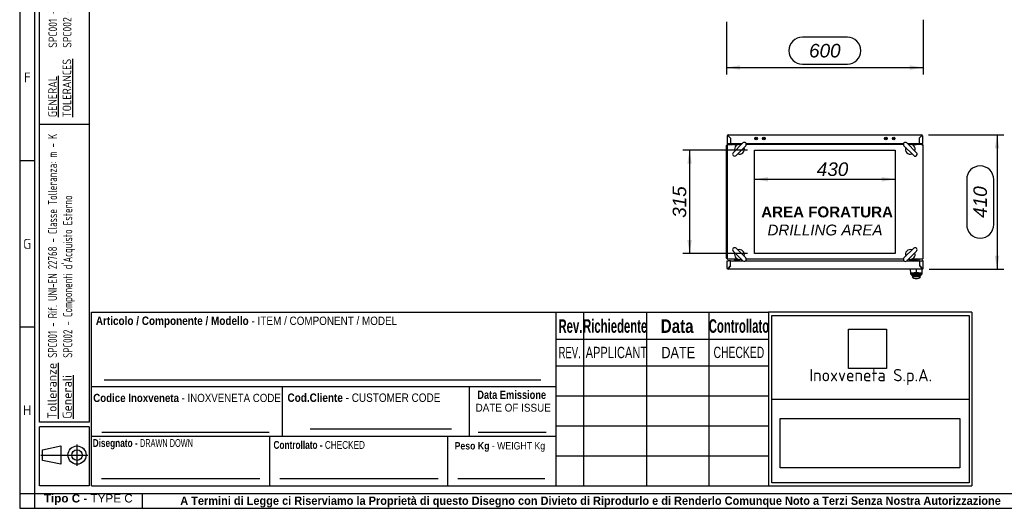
# Model space of a CAD drawing. Extents: x -12 to 412, y 11 to 308.
# Tile 1 of 7: x 6 to 207, y 11 to 110. Entities that reach past the tile are written whole.
import ezdxf
from ezdxf.lldxf.tags import DXFTag

# ---------------------------------------------------------------- set-up
doc = ezdxf.new("R2010")
doc.units = 0
doc.layers.get('0').update_dxf_attribs({"linetype": 'CONTINUOUS'})
for name, color, linetype in [('_TRANSLATION', 7, 'CONTINUOUS'), ('AE00100_03', 7, 'CONTINUOUS'), ('AE00198_03', 7, 'CONTINUOUS'), ('AE00219_03', 7, 'CONTINUOUS'), ('AE00500_10', 7, 'CONTINUOUS'), ('AE00715_01', 7, 'CONTINUOUS'), ('AE00992_10', 7, 'CONTINUOUS'), ('AE00992_31', 7, 'CONTINUOUS'), ('DEFAULT', 7, 'CONTINUOUS'), ('DV4__TRANSLATION', 7, 'CONTINUOUS'), ('F0000000_08', 7, 'CONTINUOUS'), ('F0000000_12', 7, 'CONTINUOUS'), ('F0000000_13', 7, 'CONTINUOUS'), ('F0000000_85', 7, 'CONTINUOUS'), ('F0000001_24', 7, 'CONTINUOUS'), ('F0000001_47', 7, 'CONTINUOUS'), ('F0000001_64', 7, 'CONTINUOUS'), ('F0000002_10', 7, 'CONTINUOUS'), ('M0000000_37', 7, 'CONTINUOUS'), ('SBAVATURE', 7, 'CONTINUOUS')]:
    doc.layers.add(name, color=color, linetype=linetype)
doc.styles.add('SEACAD_ARIAL', font='arial.ttf')
doc.styles.add('SEACAD_ARIAL_NARROW', font='ARIALN.TTF', dxfattribs={"width": 0.8})
doc.styles.add('SEACAD_ARIALB', font='arialbd.ttf', dxfattribs={"width": 0.9})
doc.styles.add('SEACAD_ARIALI', font='ariali.ttf')
doc.styles.add('SEACAD_SOLID_EDGE_ANSI', font='seans.ttf', dxfattribs={"width": 0.9})
doc.styles.add('SEACAD_SOLID_EDGE_ANSIB', font='seansbd.ttf', dxfattribs={"width": 0.9})
tags = doc.linetypes.add('CENTER2', pattern=[28.575, 19.05, -3.175, 3.175, -3.175]).pattern_tags.tags
tags[10:11] = [DXFTag(74, 4), DXFTag(75, 0), DXFTag(340, '0'), DXFTag(46, 0.0), DXFTag(50, 0.0), DXFTag(44, 0.0), DXFTag(45, 0.0)]
tags[8:9] = [DXFTag(74, 4), DXFTag(75, 0), DXFTag(340, '0'), DXFTag(46, 0.0), DXFTag(50, 0.0), DXFTag(44, 0.0), DXFTag(45, 0.0)]
tags[6:7] = [DXFTag(74, 4), DXFTag(75, 0), DXFTag(340, '0'), DXFTag(46, 0.0), DXFTag(50, 0.0), DXFTag(44, 0.0), DXFTag(45, 0.0)]
tags[4:5] = [DXFTag(74, 4), DXFTag(75, 0), DXFTag(340, '0'), DXFTag(46, 0.0), DXFTag(50, 0.0), DXFTag(44, 0.0), DXFTag(45, 0.0)]
doc.dimstyles.new('ISO', dxfattribs={"dimtxt": 1.1, "dimasz": 1.1, "dimexe": 0.55, "dimexo": 0.55, "dimgap": 0.275, "dimtad": 1, "dimdec": 1, "dimlfac": 15, "dimtxsty": 'SEACAD_ARIAL', "dimblk1": '_SE_FILLED', "dimblk2": '_SE_FILLED', "dimsah": 1, "dimcen": 0.55, "dimazin": 3, "dimtfac": 0.7, "dimtdec": 3, "dimtmove": 0, "dimatfit": 3})
picture_1 = doc.add_image_def('image1.jpg', size_in_pixel=(55, 57))
picture_2 = doc.add_image_def('image2.bmp', size_in_pixel=(138, 38))

# ---------------------------------------------------------------- blocks, each defined once
blk = doc.blocks.new('SE3')
at = {"layer": 'AE00100_03', "color": 7, "linetype": 'CONTINUOUS'}
for centre, radius in [((156.04, 86.16), 0.267), ((156.04, 86.16), 0.0667), ((157.64, 86.16), 0.267), ((157.64, 86.16), 0.0667), ((182.44, 86.16), 0.267), ((182.44, 86.16), 0.0667), ((184.04, 86.16), 0.267), ((184.04, 86.16), 0.0667)]:
    blk.add_circle(centre, radius, dxfattribs=at)
at = {"layer": 'AE00198_03', "color": 7, "linetype": 'CONTINUOUS'}
for p, q in [((151.96, 61.33), (151.96, 61.3)), ((152.11, 61.6), (152.11, 61.54)), ((152.15, 61.6), (152.15, 61.54)), ((152.46, 61.58), (152.46, 61.54)), ((152.51, 61.54), (152.51, 61.58)), ((152.66, 61.3), (152.66, 61.33)), ((187.42, 61.36), (187.42, 61.32)), ((188.12, 61.32), (187.42, 61.32)), ((187.57, 61.58), (187.57, 61.54)), ((187.61, 61.58), (187.61, 61.54)), ((187.93, 61.6), (187.93, 61.54)), ((187.97, 61.54), (187.97, 61.6)), ((188.12, 61.32), (188.12, 61.36))]:
    blk.add_line(p, q, dxfattribs=at)
for centre, start, end in [((187.82, 61.67), 222.1747, 225.145), ((187.73, 61.67), 315.2274, 317.8253)]:
    blk.add_arc(centre, 0.533, start, end, dxfattribs=at)
at = {"layer": 'AE00219_03', "color": 7, "linetype": 'CONTINUOUS'}
for p, q in [((151.91, 86.91), (152.71, 86.91)), ((151.91, 86.91), (151.91, 86.9)), ((152.71, 86.9), (152.71, 86.91)), ((187.37, 86.91), (188.17, 86.91)), ((187.37, 86.91), (187.37, 86.9)), ((188.17, 86.9), (188.17, 86.91))]:
    blk.add_line(p, q, dxfattribs=at)
at = {"layer": 'AE00500_10', "color": 7, "linetype": 'CONTINUOUS'}
for p, q in [((151.99, 84.9), (151.99, 84.93)), ((188.09, 84.93), (188.09, 84.9)), ((151.99, 61.6), (151.99, 61.63)), ((151.99, 61.6), (152.3, 61.6)), ((151.99, 61.6), (151.99, 61.6)), ((152.31, 61.6), (152.3, 61.6)), ((152.31, 61.6), (152.42, 61.6)), ((187.66, 61.6), (187.77, 61.6)), ((187.77, 61.6), (188.08, 61.6)), ((187.77, 61.6), (187.77, 61.6)), ((188.09, 61.6), (188.08, 61.6)), ((188.09, 61.63), (188.09, 61.6))]:
    blk.add_line(p, q, dxfattribs=at)
at = {"layer": 'AE00715_01', "color": 7, "linetype": 'CONTINUOUS'}
for p, q in [((153.38, 85.24), (151.4, 83.26)), ((151.97, 82.69), (153.94, 84.67)), ((186.13, 84.67), (188.11, 82.69)), ((188.68, 83.26), (186.7, 85.24)), ((151.4, 63.27), (153.38, 61.29)), ((153.94, 61.86), (151.97, 63.84)), ((188.11, 63.84), (186.13, 61.86)), ((186.7, 61.29), (188.68, 63.27))]:
    blk.add_line(p, q, dxfattribs=at)
for centre, radius, start, end in [((152.67, 83.96), 1, 68.9605, 201.4218), ((152.67, 83.96), 1, 248.5782, 21.4218), ((153.66, 84.95), 0.4, 315, 135), ((186.42, 84.95), 0.4, 45, 225), ((187.41, 83.96), 1, 158.5782, 291.4218), ((187.41, 83.96), 1, 338.5782, 111.0395), ((151.68, 82.97), 0.4, 135, 315), ((188.4, 82.97), 0.4, 225, 45), ((151.68, 63.55), 0.4, 45, 225), ((152.67, 62.56), 1, 158.5782, 291.0395), ((152.67, 62.56), 1, 338.5782, 111.4218), ((187.41, 62.56), 1, 68.5782, 201.4218), ((187.41, 62.56), 1, 248.9605, 21.4218), ((188.4, 63.55), 0.4, 315, 135), ((153.66, 61.57), 0.4, 225, 45), ((186.42, 61.57), 0.4, 135, 315)]:
    blk.add_arc(centre, radius, start, end, dxfattribs=at)
at = {"layer": 'AE00992_10', "color": 7, "linetype": 'CONTINUOUS'}
for p, q in [((187.5, 58.73), (187.47, 59.56)), ((187.51, 58.56), (187.5, 58.73)), ((187.74, 58.5), (187.5, 58.73)), ((187.74, 58.34), (187.51, 58.56)), ((187.51, 58.56), (187.74, 58.33)), ((187.74, 58.37), (187.74, 58.37)), ((187.74, 58.37), (187.74, 58.34)), ((187.78, 58.29), (187.78, 58.38)), ((187.78, 58.23), (187.78, 58.29)), ((187.98, 58.1), (187.78, 58.29)), ((187.98, 58.03), (187.78, 58.23)), ((187.98, 58.1), (187.98, 58.03)), ((188.64, 59.54), (188.64, 58.89)), ((188.64, 58.89), (188.64, 58.66)), ((189.49, 58.29), (189.29, 58.1)), ((189.49, 58.23), (189.29, 58.03)), ((189.29, 58.03), (189.29, 58.1)), ((189.49, 58.29), (189.49, 58.38)), ((189.49, 58.29), (189.49, 58.23)), ((189.53, 58.33), (189.77, 58.56)), ((189.54, 58.37), (189.53, 58.37)), ((189.78, 58.73), (189.54, 58.5)), ((189.77, 58.56), (189.54, 58.34)), ((189.54, 58.34), (189.54, 58.37)), ((189.57, 60.03), (189.57, 60.03)), ((189.74, 59.86), (189.74, 59.86)), ((189.77, 59.83), (189.77, 59.83)), ((189.78, 58.73), (189.77, 58.56)), ((189.8, 59.56), (189.78, 58.73)), ((187.77, 58.03), (187.98, 58.03)), ((187.77, 58.03), (187.94, 57.86)), ((189.29, 58.03), (187.98, 58.03)), ((188.38, 57.7), (188.9, 57.7)), ((189.29, 58.03), (189.5, 58.03)), ((189.34, 57.86), (189.5, 58.03))]:
    blk.add_line(p, q, dxfattribs=at)
for centre, radius, start, end in [((193.1, 58.62), 5.37, 181.2612, 182.6851), ((188.64, 52.77), 5.67, 80.8971, 99.0474), ((184.21, 58.62), 5.33, 357.3047, 358.7476), ((188.38, 58.36), 0.667, 228.5904, 270), ((188.9, 58.36), 0.667, 270, 311.4096)]:
    blk.add_arc(centre, radius, start, end, dxfattribs=at)
for points, knots in [([(187.5, 58.73), (187.5, 58.73), (187.5, 58.74), (187.51, 58.75), (187.52, 58.76), (187.54, 58.76), (187.55, 58.77), (187.56, 58.77), (187.58, 58.78), (187.61, 58.79), (187.68, 58.81), (187.82, 58.83), (187.97, 58.85), (188.13, 58.86), (188.29, 58.87), (188.47, 58.88), (188.58, 58.88), (188.64, 58.89)], [0, 0, 0, 0, 0.050345, 0.095223, 0.134632, 0.168574, 0.197046, 0.220048, 0.23758, 0.249642, 0.383241, 0.499291, 0.605676, 0.70888, 0.808958, 0.905976, 1, 1, 1, 1]), ([(188.64, 58.66), (188.63, 58.66), (188.61, 58.66), (188.59, 58.66), (188.57, 58.66), (188.54, 58.66), (188.52, 58.66), (188.5, 58.66), (188.47, 58.66), (188.45, 58.65), (188.43, 58.65), (188.4, 58.65), (188.38, 58.65), (188.36, 58.65), (188.33, 58.65), (188.31, 58.65), (188.24, 58.64), (188.13, 58.63), (187.99, 58.61), (187.88, 58.58), (187.82, 58.56), (187.79, 58.55), (187.77, 58.54), (187.76, 58.53), (187.75, 58.52), (187.74, 58.52), (187.74, 58.51), (187.74, 58.51), (187.74, 58.5)], [0, 0, 0, 0, 0.016652, 0.03324, 0.049776, 0.066272, 0.082741, 0.099195, 0.115646, 0.132107, 0.14859, 0.165107, 0.18167, 0.198292, 0.214985, 0.23176, 0.248629, 0.372833, 0.49775, 0.62267, 0.748317, 0.784521, 0.82047, 0.856266, 0.892012, 0.927815, 0.963776, 1, 1, 1, 1]), ([(187.78, 58.29), (187.78, 58.3), (187.78, 58.3), (187.79, 58.31), (187.81, 58.32), (187.85, 58.33), (187.93, 58.34), (188.08, 58.37), (188.31, 58.39), (188.53, 58.39), (188.74, 58.39), (188.97, 58.39), (189.2, 58.37), (189.35, 58.34), (189.43, 58.33), (189.47, 58.31), (189.49, 58.3), (189.49, 58.3), (189.49, 58.29)], [0, 0, 0, 0, 0.025166, 0.054446, 0.087839, 0.125344, 0.199913, 0.250411, 0.382686, 0.499745, 0.500022, 0.617437, 0.74953, 0.800636, 0.874573, 0.925008, 0.966819, 1, 1, 1, 1]), ([(189.29, 58.1), (189.29, 58.1), (189.29, 58.1), (189.28, 58.11), (189.27, 58.12), (189.24, 58.13), (189.19, 58.15), (189.11, 58.16), (189.01, 58.18), (188.85, 58.19), (188.64, 58.2), (188.42, 58.19), (188.27, 58.18), (188.17, 58.16), (188.09, 58.15), (188.03, 58.13), (187.99, 58.11), (187.98, 58.1), (187.98, 58.1)], [0, 0, 0, 0, 0.031647, 0.063115, 0.094704, 0.126708, 0.189808, 0.252326, 0.31481, 0.377086, 0.500331, 0.623496, 0.685583, 0.748041, 0.810784, 0.873637, 0.936812, 1, 1, 1, 1]), ([(188.64, 58.89), (188.67, 58.88), (188.72, 58.88), (188.81, 58.88), (188.9, 58.88), (188.98, 58.87), (189.07, 58.87), (189.15, 58.86), (189.23, 58.86), (189.31, 58.85), (189.38, 58.84), (189.48, 58.83), (189.59, 58.81), (189.68, 58.78), (189.76, 58.76), (189.77, 58.74), (189.78, 58.73)], [0, 0, 0, 0, 0.0469, 0.094494, 0.142789, 0.191794, 0.241519, 0.29197, 0.343156, 0.395085, 0.447761, 0.501194, 0.617211, 0.750743, 0.831115, 1, 1, 1, 1]), ([(189.54, 58.5), (189.54, 58.5), (189.54, 58.51), (189.54, 58.51), (189.53, 58.51), (189.53, 58.52), (189.53, 58.52), (189.53, 58.52), (189.52, 58.53), (189.52, 58.53), (189.51, 58.54), (189.5, 58.54), (189.5, 58.54), (189.49, 58.55), (189.48, 58.55), (189.45, 58.56), (189.4, 58.58), (189.28, 58.61), (189.15, 58.63), (189.03, 58.64), (188.95, 58.65), (188.9, 58.65), (188.86, 58.65), (188.82, 58.66), (188.77, 58.66), (188.73, 58.66), (188.68, 58.66), (188.65, 58.66), (188.64, 58.66)], [0, 0, 0, 0, 0.018185, 0.036288, 0.054322, 0.072299, 0.090233, 0.108135, 0.126019, 0.143898, 0.161785, 0.179693, 0.197635, 0.215623, 0.23367, 0.25179, 0.377253, 0.50224, 0.626949, 0.751311, 0.782601, 0.813674, 0.844609, 0.875484, 0.906381, 0.93738, 0.96856, 1, 1, 1, 1])]:
    blk.add_open_spline(points, degree=3, knots=knots, dxfattribs=at)
at = {"layer": 'AE00992_31', "color": 7, "linetype": 'CONTINUOUS'}
for p, q in [((189.37, 61.2), (189.37, 61.2)), ((189.37, 60.91), (189.37, 60.91)), ((189.37, 60.9), (189.37, 60.9)), ((189.44, 60.16), (189.44, 60.16)), ((189.47, 60.13), (189.47, 60.13)), ((189.54, 60.06), (189.54, 60.06))]:
    blk.add_line(p, q, dxfattribs=at)
at = {"layer": 'DV4__TRANSLATION', "color": 7, "linetype": 'CENTER2'}
for p, q in [((155.71, 83.76), (184.37, 83.76)), ((155.71, 62.76), (155.71, 83.76)), ((184.37, 83.76), (184.37, 62.76)), ((184.37, 62.76), (155.71, 62.76))]:
    blk.add_line(p, q, dxfattribs=at)
at = {"layer": 'F0000000_08', "color": 7, "linetype": 'CONTINUOUS'}
for p, q in [((151.74, 61.4), (151.74, 61.56)), ((152.67, 61.33), (151.81, 61.33)), ((151.89, 61.61), (151.89, 61.6)), ((151.89, 61.6), (151.89, 61.56)), ((151.91, 61.54), (152.7, 61.54)), ((152.72, 61.56), (152.72, 61.56)), ((153.07, 61.36), (153.04, 61.3)), ((153.1, 61.45), (153.07, 61.36))]:
    blk.add_line(p, q, dxfattribs=at)
for centre, radius, start, end in [((151.81, 61.56), 0.0667, 90, 180), ((151.81, 61.4), 0.0667, 180, 270), ((151.87, 61.61), 0.02, 0, 90), ((151.91, 61.56), 0.02, 180, 270), ((152.67, 61.26), 0.0667, 69.6359, 90), ((152.67, 61.26), 0.0667, 30, 69.6359), ((152.7, 61.56), 0.02, 270, 0), ((152.97, 61.5), 0.133, 339.5226, 71.9142)]:
    blk.add_arc(centre, radius, start, end, dxfattribs=at)
at = {"layer": 'F0000000_12', "color": 7, "linetype": 'CONTINUOUS'}
blk.add_line((150.84, 61.16), (150.84, 61.16), dxfattribs=at)
at = {"layer": 'F0000000_13', "color": 7, "linetype": 'CONTINUOUS'}
blk.add_line((150.84, 61.11), (150.84, 61.11), dxfattribs=at)
at = {"layer": 'F0000000_85', "color": 7, "linetype": 'CONTINUOUS'}
for p, q in [((150.04, 61.82), (150.04, 84.71)), ((153.21, 85.06), (153.21, 85.06)), ((186.87, 85.06), (186.87, 85.06)), ((190.04, 61.82), (190.04, 84.71)), ((153.21, 61.3), (153.21, 61.46)), ((153.31, 61.3), (153.31, 61.36)), ((186.77, 61.3), (186.77, 61.36)), ((186.87, 61.3), (186.87, 61.46))]:
    blk.add_line(p, q, dxfattribs=at)
for centre, start, end in [((150.23, 84.71), 117.664, 180), ((150.23, 84.71), 90, 117.664), ((189.85, 84.71), 62.336, 90), ((189.85, 84.71), 0, 62.336), ((150.23, 61.82), 180, 242.336), ((150.23, 61.82), 242.336, 270), ((189.85, 61.82), 270, 297.664), ((189.85, 61.82), 297.664, 0)]:
    blk.add_arc(centre, 0.187, start, end, dxfattribs=at)
at = {"layer": 'F0000001_24', "color": 7, "linetype": 'CONTINUOUS'}
for p, q in [((187.34, 61.56), (187.34, 61.57)), ((187.34, 61.51), (187.34, 61.56)), ((187.34, 61.4), (187.34, 61.51)), ((187.37, 61.54), (187.54, 61.54)), ((187.54, 61.36), (187.37, 61.36)), ((187.54, 61.54), (188.17, 61.54)), ((188.3, 61.36), (187.54, 61.36)), ((188.19, 61.56), (188.19, 61.61)), ((188.33, 61.36), (188.3, 61.36)), ((188.73, 61.36), (188.33, 61.36)), ((188.81, 61.36), (188.73, 61.36)), ((188.87, 61.36), (188.81, 61.36)), ((189.14, 61.6), (189.14, 61.3)), ((189.15, 61.5), (189.14, 61.5)), ((189.15, 61.46), (189.14, 61.46)), ((189.15, 61.46), (189.14, 61.46)), ((189.15, 61.5), (189.15, 61.48)), ((189.15, 61.46), (189.15, 61.3))]:
    blk.add_line(p, q, dxfattribs=at)
for centre, radius, start, end in [((187.37, 61.51), 0.0333, 90, 180), ((187.37, 61.4), 0.0333, 180, 270), ((188.21, 61.3), 0.0667, 90, 180), ((188.17, 61.56), 0.02, 270, 0), ((188.21, 61.61), 0.02, 90, 180), ((188.87, 61.3), 0.0667, 0, 90), ((189.11, 61.6), 0.0333, 0, 90)]:
    blk.add_arc(centre, radius, start, end, dxfattribs=at)
at = {"layer": 'F0000001_47', "color": 7, "linetype": 'CONTINUOUS'}
for p, q in [((150.17, 86.71), (150.17, 85.12)), ((150.36, 86.9), (189.72, 86.9)), ((150.84, 86.23), (150.36, 86.71)), ((150.36, 86.71), (150.36, 86.71)), ((150.36, 86.71), (150.84, 86.23)), ((150.36, 86.71), (150.36, 86.71)), ((150.84, 86.23), (150.84, 86.23)), ((150.84, 86.23), (150.84, 85.06)), ((150.84, 86.23), (150.84, 85.06)), ((189.24, 86.23), (189.72, 86.71)), ((189.72, 86.71), (189.24, 86.23)), ((189.24, 86.23), (189.24, 86.23)), ((189.24, 86.23), (189.24, 85.06)), ((189.24, 86.23), (189.24, 85.06)), ((189.72, 86.71), (189.72, 86.71)), ((189.72, 86.71), (189.72, 86.71)), ((189.91, 86.71), (189.91, 85.12)), ((150.36, 85.06), (150.18, 85.06)), ((150.19, 85.03), (150.36, 85.03)), ((150.35, 85.03), (150.36, 85.03)), ((150.84, 85.06), (150.36, 85.06)), ((150.36, 85.03), (150.36, 85.03)), ((150.36, 85.03), (151.24, 85.03)), ((150.36, 84.93), (151.24, 84.93)), ((153.21, 85.06), (150.84, 85.06)), ((150.84, 85.06), (150.84, 85.03)), ((150.84, 85.06), (150.84, 85.03)), ((151.24, 85.03), (151.44, 85.03)), ((151.44, 84.93), (151.24, 84.93)), ((151.44, 85.03), (152.37, 85.03)), ((151.44, 85.03), (151.44, 84.93)), ((151.44, 84.93), (152.37, 84.93)), ((152.37, 85.03), (152.57, 85.03)), ((152.42, 84.93), (152.37, 84.93)), ((152.57, 85.03), (152.57, 84.96)), ((153.07, 84.93), (152.93, 84.93)), ((186.03, 85.06), (154.05, 85.06)), ((189.24, 85.06), (186.87, 85.06)), ((187.15, 84.93), (187, 84.93)), ((187.51, 84.96), (187.51, 85.03)), ((187.51, 85.03), (187.71, 85.03)), ((187.71, 84.93), (187.66, 84.93)), ((187.71, 85.03), (188.64, 85.03)), ((187.71, 84.93), (188.64, 84.93)), ((188.64, 85.03), (188.84, 85.03)), ((188.64, 84.93), (188.64, 85.03)), ((188.84, 84.93), (188.64, 84.93)), ((189.72, 85.03), (188.84, 85.03)), ((189.72, 84.93), (188.84, 84.93)), ((189.24, 85.06), (189.72, 85.06)), ((189.24, 85.06), (189.24, 85.03)), ((189.24, 85.06), (189.24, 85.03)), ((189.72, 85.06), (189.9, 85.06)), ((189.88, 85.03), (189.72, 85.03)), ((189.72, 85.03), (189.72, 85.03)), ((189.72, 85.03), (189.72, 85.03))]:
    blk.add_line(p, q, dxfattribs=at)
for centre, radius, start, end in [((150.36, 86.71), 0.187, 90, 180), ((150.35, 98.31), 11.6, 269.1297, 270.0518), ((140.09, 86.73), 10.27, 359.8886, 0.9299), ((189.72, 86.71), 0.187, 0, 90), ((201.32, 86.72), 11.6, 179.1297, 180.0518), ((189.74, 96.98), 10.27, 269.8886, 270.9299), ((150.36, 85.12), 0.187, 180, 207.664), ((150.36, 85.12), 0.187, 207.664, 270), ((150.36, 85.12), 0.0867, 217.8681, 270), ((189.72, 85.12), 0.0867, 270, 322.1319), ((189.72, 85.12), 0.187, 270, 332.336), ((189.72, 85.12), 0.187, 332.336, 0)]:
    blk.add_arc(centre, radius, start, end, dxfattribs=at)
for centre, major_axis, start_param, end_param in [((150.36, 85.12), (0.187, 0), 3.141593, 3.431057), ((150.36, 85.12), (0.0867, 0), 3.803715, 4.712389), ((189.72, 85.12), (-0.0867, 0), 1.570796, 2.47947), ((189.72, 85.12), (-0.187, 0), 2.852128, 3.141593)]:
    blk.add_ellipse(centre, major_axis=major_axis, ratio=0.998462, start_param=start_param, end_param=end_param, dxfattribs=at)
at = {"layer": 'F0000001_64', "color": 7, "linetype": 'CONTINUOUS'}
for p, q in [((150.17, 59.75), (150.17, 61.3)), ((150.17, 61.3), (150.36, 61.3)), ((150.84, 61.3), (150.36, 61.3)), ((150.36, 59.75), (150.84, 60.23)), ((150.84, 60.23), (150.36, 59.75)), ((150.84, 60.23), (150.84, 61.3)), ((150.84, 60.23), (150.84, 61.3)), ((150.84, 61.3), (153.37, 61.3)), ((150.84, 60.23), (150.84, 60.23)), ((153.95, 61.3), (186.13, 61.3)), ((186.7, 61.3), (189.37, 61.3)), ((189.37, 61.3), (189.85, 61.3)), ((189.37, 60.23), (189.37, 61.3)), ((189.37, 60.23), (189.37, 61.3)), ((189.37, 60.23), (189.37, 60.23)), ((189.85, 59.75), (189.37, 60.23)), ((189.37, 60.23), (189.85, 59.75)), ((190.04, 61.3), (189.85, 61.3)), ((190.04, 59.75), (190.04, 61.3)), ((150.36, 59.75), (150.36, 59.75)), ((189.85, 59.56), (150.36, 59.56)), ((189.85, 59.75), (189.85, 59.75))]:
    blk.add_line(p, q, dxfattribs=at)
for centre, radius, start, end in [((150.36, 59.75), 0.187, 180, 270), ((150.34, 49.48), 10.27, 89.8886, 90.9299), ((138.76, 59.74), 11.6, 359.1297, 0.0518), ((189.85, 59.75), 0.187, 270, 0), ((189.86, 48.15), 11.6, 89.1297, 90.0518), ((200.13, 59.73), 10.27, 179.8887, 180.9298)]:
    blk.add_arc(centre, radius, start, end, dxfattribs=at)
at = {"layer": 'F0000002_10', "color": 7, "linetype": 'CONTINUOUS'}
for p, q in [((150.14, 84.71), (150.14, 84.88)), ((150.14, 84.71), (150.14, 61.82)), ((152.31, 84.9), (150.23, 84.9)), ((153.04, 84.9), (153.03, 84.9)), ((186.02, 84.9), (154.06, 84.9)), ((187.05, 84.9), (187.04, 84.9)), ((189.85, 84.9), (187.76, 84.9)), ((189.94, 84.71), (189.94, 84.88)), ((189.94, 84.71), (189.94, 61.82)), ((150.14, 61.82), (150.14, 61.65)), ((152.31, 61.63), (150.23, 61.63)), ((153.04, 61.63), (153.03, 61.63)), ((153.31, 61.36), (153.31, 61.3)), ((186.02, 61.63), (154.06, 61.63)), ((186.77, 61.36), (186.77, 61.3)), ((187.05, 61.63), (187.04, 61.63)), ((189.85, 61.63), (187.76, 61.63)), ((189.94, 61.82), (189.94, 61.65))]:
    blk.add_line(p, q, dxfattribs=at)
for centre, start, end in [((150.23, 84.71), 90, 117.664), ((189.85, 84.71), 62.336, 90), ((150.23, 61.82), 242.336, 270), ((189.85, 61.82), 270, 297.664)]:
    blk.add_arc(centre, 0.187, start, end, dxfattribs=at)
at = {"layer": 'M0000000_37', "color": 7, "linetype": 'CONTINUOUS'}
for p, q in [((152.04, 85.03), (152.04, 85.06)), ((152.31, 85.03), (152.31, 85.06)), ((152.57, 85.03), (152.57, 85.06)), ((187.51, 85.03), (187.51, 85.06)), ((187.77, 85.03), (187.77, 85.06)), ((188.04, 85.03), (188.04, 85.06))]:
    blk.add_line(p, q, dxfattribs=at)
blk = doc.blocks.new('DMBLK21')
at = {"layer": '_TRANSLATION', "linetype": 'CONTINUOUS'}
for points in [[(158.46, 77.39), (158.46, 78.3), (155.71, 77.85)], [(181.62, 77.39), (184.37, 77.85), (181.62, 78.3)]]:
    blk.add_hatch(color=7, dxfattribs=at).paths.add_polyline_path(points)
at = {"layer": '_TRANSLATION', "color": 7, "linetype": 'CONTINUOUS'}
blk.add_line((155.71, 77.85), (184.37, 77.85), dxfattribs=at)
at = {"layer": '_TRANSLATION', "color": 7, "linetype": 'CONTINUOUS', "style": 'SEACAD_ARIALI'}
blk.add_text('430', height=2.75, dxfattribs=at).set_placement((168.4, 78.53))
blk = doc.blocks.new('_SE_FILLED')
at = {"color": 0}
blk.add_line((0, 0), (-1, 0), dxfattribs=at)
blk.add_solid([(0, 0), (-1, -0.1665), (-1, 0.1665), (0, 0)], dxfattribs=at)
blk = doc.blocks.new('DMBLK22')
at = {"layer": '_TRANSLATION', "linetype": 'CONTINUOUS'}
for points in [[(142.06, 81.01), (142.98, 81.01), (142.52, 83.76)], [(142.06, 65.51), (142.52, 62.76), (142.98, 65.51)]]:
    blk.add_hatch(color=7, dxfattribs=at).paths.add_polyline_path(points)
at = {"layer": '_TRANSLATION', "color": 7, "linetype": 'CONTINUOUS'}
for p, q in [((154.33, 83.76), (141.14, 83.76)), ((142.52, 83.76), (142.52, 62.76)), ((154.33, 62.76), (141.14, 62.76))]:
    blk.add_line(p, q, dxfattribs=at)
at = {"layer": '_TRANSLATION', "color": 7, "linetype": 'CONTINUOUS', "style": 'SEACAD_ARIALI'}
blk.add_text('315', height=2.75, rotation=90, dxfattribs=at).set_placement((141.83, 70.02))
blk = doc.blocks.new('DMBLK26')
at = {"layer": '_TRANSLATION', "linetype": 'CONTINUOUS'}
for points in [[(152.79, 100.11), (152.79, 101.02), (150.04, 100.57)], [(187.29, 100.11), (190.04, 100.57), (187.29, 101.02)]]:
    blk.add_hatch(color=7, dxfattribs=at).paths.add_polyline_path(points)
at = {"layer": '_TRANSLATION', "color": 7, "linetype": 'CONTINUOUS'}
for p, q in [((190.04, 110.26), (190.04, 99.19)), ((150.04, 109.84), (150.04, 99.19)), ((174.62, 106.75), (165.46, 106.75)), ((150.04, 100.57), (190.04, 100.57)), ((165.46, 101.25), (174.62, 101.25))]:
    blk.add_line(p, q, dxfattribs=at)
for centre, start, end in [((165.46, 104), 90, 270), ((174.62, 104), 270, 90)]:
    blk.add_arc(centre, 2.75, start, end, dxfattribs=at)
at = {"layer": '_TRANSLATION', "color": 7, "linetype": 'CONTINUOUS', "style": 'SEACAD_ARIALI'}
blk.add_text('600', height=2.75, dxfattribs=at).set_placement((166.83, 102.63))
blk = doc.blocks.new('DMBLK28')
at = {"layer": '_TRANSLATION', "linetype": 'CONTINUOUS'}
for points in [[(205.53, 84.15), (205.08, 86.9), (204.62, 84.15)], [(205.53, 62.31), (204.62, 62.31), (205.08, 59.56)]]:
    blk.add_hatch(color=7, dxfattribs=at).paths.add_polyline_path(points)
at = {"layer": '_TRANSLATION', "color": 7, "linetype": 'CONTINUOUS'}
for p, q in [((191.09, 86.9), (206.45, 86.9)), ((205.08, 86.9), (205.08, 59.56)), ((198.89, 77.81), (198.89, 68.65)), ((204.39, 68.65), (204.39, 77.81)), ((191.23, 59.56), (206.45, 59.56))]:
    blk.add_line(p, q, dxfattribs=at)
for centre, start, end in [((201.64, 77.81), 0, 180), ((201.64, 68.65), 180, 0)]:
    blk.add_arc(centre, 2.75, start, end, dxfattribs=at)
at = {"layer": '_TRANSLATION', "color": 7, "linetype": 'CONTINUOUS', "style": 'SEACAD_ARIALI'}
blk.add_text('410', height=2.75, rotation=90, dxfattribs=at).set_placement((203.01, 70.02))

msp = doc.modelspace()

# ---------------------------------------------------------------- linework, layer by layer
at = {"color": 7, "linetype": 'CONTINUOUS'}
for p, q in [((6.2345, 287.5885), (6.2345, 10.9591)), ((9.2632, 81.6323), (6.2345, 81.6323)), ((115.3627, 15.5023), (115.3627, 50.8402)), ((9.2632, 47.8094), (6.2345, 47.8094)), ((20.8732, 35.6943), (115.3627, 35.6943)), ((65.3142, 27.1127), (94.0877, 27.1127)), ((99.5125, 26.4196), (113.3229, 26.4196)), ((20.8732, 25.5983), (115.3627, 25.5983)), ((57.1127, 15.5023), (57.1127, 25.5983)), ((93.3627, 15.5023), (93.3627, 25.5983)), ((17.9067, 19.6166), (17.9067, 23.9417)), ((10.5658, 21.7792), (20.0693, 21.7792)), ((22.8924, 17.0167), (55.0999, 17.0167)), ((59.1319, 17.0167), (91.3394, 17.0167)), ((95.3723, 17.0167), (113.0498, 17.0167)), ((31.1945, 10.9545), (31.1945, 13.9833)), ((6.2345, 10.9591), (412.092, 10.9591))]:
    msp.add_line(p, q, dxfattribs=at)
msp.add_lwpolyline([(14.582, 19.9256), (10.8748, 20.6979), (10.8748, 22.8605), (14.582, 23.6328), (14.582, 19.9256)], dxfattribs=at)
for radius in [1.8536, 1.0813]:
    msp.add_circle((17.9067, 21.7792), radius, dxfattribs=at)
at = {"layer": 'DEFAULT', "color": 7, "linetype": 'CONTINUOUS'}
for p, q in [((9.2632, 287.5885), (9.2632, 10.9591)), ((10.2728, 28.5002), (10.2728, 283.0453)), ((20.3688, 283.0453), (20.3688, 28.5002)), ((20.3688, 89.0002), (10.2728, 89.0002)), ((20.8732, 15.5023), (20.8732, 50.8402)), ((20.8732, 50.8402), (115.3627, 50.8402)), ((115.3658, 50.8402), (158.5658, 50.8402)), ((120.9658, 50.8402), (120.9658, 15.5023)), ((133.7658, 50.8402), (133.7658, 15.5023)), ((146.4658, 50.8402), (146.4658, 15.5023)), ((199.9658, 50.8402), (158.5642, 50.8402)), ((158.5658, 50.8402), (158.5658, 15.5023)), ((159.2671, 50.1757), (199.3666, 50.1757)), ((159.2671, 16.162), (159.2671, 50.1757)), ((199.3666, 50.1757), (199.3666, 16.162)), ((199.9658, 50.8402), (199.9658, 15.5023)), ((115.3658, 45.3523), (158.5658, 45.3523)), ((115.3658, 39.9023), (158.5658, 39.9023)), ((59.7132, 25.5983), (59.7132, 35.6943)), ((97.7132, 25.5983), (97.7132, 35.6943)), ((115.3658, 33.8023), (158.5658, 33.8023)), ((159.2671, 33.1714), (199.3666, 33.1714)), ((20.3688, 28.5002), (10.2728, 28.5002)), ((20.3688, 27.5002), (10.2728, 27.5002)), ((10.2728, 15.5002), (10.2728, 27.5002)), ((20.3688, 27.5002), (20.3688, 15.5002)), ((115.3658, 27.7023), (158.5658, 27.7023)), ((115.3658, 21.6023), (158.5658, 21.6023)), ((199.3666, 16.162), (159.2671, 16.162)), ((20.3688, 15.5002), (10.2728, 15.5002)), ((20.8732, 15.5023), (115.3627, 15.5023)), ((115.3658, 15.5023), (158.5658, 15.5023)), ((158.5642, 15.5023), (199.9658, 15.5023)), ((6.2345, 13.9879), (412.092, 13.9879))]:
    msp.add_line(p, q, dxfattribs=at)
at = {"layer": 'SBAVATURE', "color": 7, "linetype": 'CONTINUOUS'}
for p, q in [((23.4325, 37.0879), (112.2663, 37.0879)), ((22.9681, 26.4745), (56.9736, 26.4745))]:
    msp.add_line(p, q, dxfattribs=at)

# ---------------------------------------------------------------- block references
at = {"layer": '_TRANSLATION'}
msp.add_blockref('SE3', (0, 0), dxfattribs=at)

# ---------------------------------------------------------------- texts
at = {"attachment_point": 1, "rotation": 90}
for s, insert, char_height, width in [('{\\fSolid Edge ANSI|b0|i0|c0|p34;\\W0.84600x;\\C7;SPC001 - REFERENCE UNI-EN 22768 - TOLERANCE CLASS: m - K}\\P{\\fSolid Edge ANSI|b0|i0|c0|p34;\\W0.84600x;\\C7;SPC002 - }{\\fSolid Edge ANSI|b0|i0|c0|p34;\\W0.94000x;\\C7;EXTERNALLY PURCHASED COMPONENTS}', (12.1007, 104.6046), 1.75, 56.681326), ('{\\fSolid Edge ANSI|b1|i0|c0|p34;\\L\\C7;Tolleranze}\\P{\\fSolid Edge ANSI|b1|i0|c0|p34;\\L\\C7;Generali}', (11.8901, 29.1688), 1.85, 10.939448)]:
    msp.add_mtext(s, dxfattribs=dict(at, insert=insert, char_height=char_height, width=width))
for s, insert, char_height, width, style in [('{\\fSolid Edge ANSI|b0|i0|c0|p34;\\L\\C7;GENERAL}\\P{\\fSolid Edge ANSI|b0|i0|c0|p34;\\L\\C7;TOLERANCES}\\P', (12.0476, 90.4853), 1.75, 12.632031, 'SEACAD_SOLID_EDGE_ANSI'), ("{\\fSolid Edge ANSI|b1|i0|c0|p34;\\W0.82000x;\\C7;SPC001 - Rif. UNI-EN 22768 - Classe Tolleranza: m - K}\\P{\\fSolid Edge ANSI|b1|i0|c0|p34;\\W0.82000x;\\C7;SPC002 - Componenti d'Acquisto Esterno}", (11.9999, 41.5712), 1.85, 46.587945, 'SEACAD_SOLID_EDGE_ANSIB')]:
    msp.add_mtext(s, dxfattribs=dict(at, insert=insert, char_height=char_height, width=width, style=style))
for s, insert, char_height, width, attachment_point in [('{\\fSolid Edge ANSI|b0||i0||c0|p34;\\C7;\\H2.019192;\\W1.;F}', (7.7833, 97.5377), 2.019192, 2.271601, 8), ('{\\fSolid Edge ANSI|b0||i0||c0|p34;\\C7;\\H2.019192;\\W1.;G}', (7.7575, 63.7163), 2.019192, 2.5871, 8), ('{\\fSolid Edge ANSI|b0||i0||c0|p34;\\C7;\\H2.5;\\W1.;Inoxveneta S.p.A.}', (179.3665, 37.657), 2.5, 38.906797, 5), ('{\\fSolid Edge ANSI|b0||i0||c0|p34;\\C7;\\H2.019192;\\W1.;H}', (7.7594, 29.8948), 2.019192, 2.713299, 8), ('{\\fArial|b1||i0||c0|p34;\\C7;\\H1.7;\\W1.;Tipo C - }{\\fArial|b0||i0||c0|p34;\\C7;\\H1.7;\\W1.;TYPE C}', (20.1864, 11.6341), 1.7, 18.158685, 8), ('{\\fArial|b1||i0||c0|p34;\\C7;\\H1.7;\\W0.94;A Termini di Legge ci Riserviamo la Proprietà di questo Disegno con Divieto di Riprodurlo e di Renderlo Comunque Noto a Terzi Senza Nostra Autorizzazione}', (122.3664, 11.137), 1.7, 175.011409, 8)]:
    msp.add_mtext(s, dxfattribs=dict(insert=insert, char_height=char_height, width=width, attachment_point=attachment_point))
for s, insert, char_height, width, attachment_point, style in [('{\\fArial|b1||i0||c0|p34;\\C7;\\H1.7163132;\\W0.846;Articolo / Componente / Modello}{\\fArial|b0||i0||c0|p34;\\C7;\\H1.7163132;\\W0.846; - ITEM}{\\fArial|b0||i0||c0|p34;\\C7;\\H1.7;\\W0.846; / COMPONENT / MODEL}', (21.7198, 47.7193), 1.7163132, 61.387499, 7, 'SEACAD_ARIAL'), ('{\\fArial|b1||i0||c0|p34;\\C7;\\H2.75;\\W0.6;Rev.}', (118.2755, 46.5974), 2.75, 4.503482, 8, 'SEACAD_ARIALB'), ('{\\fArial|b1||i0||c0|p34;\\C7;\\H2.75;\\W0.6;Richiedente}', (127.3742, 46.6077), 2.75, 12.230363, 8, 'SEACAD_ARIALB'), ('{\\fArial|b1||i0||c0|p34;\\C7;\\H2.75;\\W0.8;Data}', (139.9887, 46.5846), 2.75, 6.782651, 8, 'SEACAD_ARIALB'), ('{\\fArial|b1||i0||c0|p34;\\C7;\\H2.75;\\W0.6;Controllato}', (152.5636, 46.6077), 2.75, 11.31616, 8, 'SEACAD_ARIALB'), ('{\\fArial|b0||i0||c0|p34;\\C7;\\H2.3;\\W0.6;REV.}', (118.1251, 41.4841), 2.3, 5.042658, 8, 'SEACAD_ARIAL'), ('{\\fArial|b0||i0||c0|p34;\\C7;\\H2.3;\\W0.7;APPLICANT}', (121.3755, 41.4586), 2.3, 12.129892, 7, 'SEACAD_ARIAL'), ('{\\fArial|b0||i0||c0|p34;\\C7;\\H2.3;\\W0.8;DATE}', (140.2091, 41.4841), 2.3, 7.085974, 8, 'SEACAD_ARIAL'), ('{\\fArial Narrow|b0||i0||c0|p34;\\C7;\\H2.3;\\W0.8;CHECKED}', (152.5482, 41.4833), 2.3, 10.751842, 8, 'SEACAD_ARIAL_NARROW'), ('{\\fArial|b1||i0||c0|p34;\\C7;\\H1.67;\\W0.846;Codice Inoxveneta}{\\fArial|b0||i0||c0|p34;\\C7;\\H1.67;\\W0.846; - INOXVENETA CODE}', (21.1956, 32.5427), 1.67, 38.232355, 7, 'SEACAD_ARIAL'), ('{\\fArial|b1||i0||c0|p34;\\C7;\\H1.7163132;\\W0.846;Cod.Cliente}{\\fArial|b0||i0||c0|p34;\\C7;\\H1.7163132;\\W0.846; - CUSTOMER CODE}', (60.7144, 32.5724), 1.7163132, 31.526466, 7, 'SEACAD_ARIAL'), ('{\\fArial|b1||i0||c0|p34;\\C7;\\H1.7;\\W0.792;Data Emissione}', (99.3241, 33.1732), 1.7, 14.357393, 7, 'SEACAD_ARIALB'), ('{\\fArial|b0||i0||c0|p34;\\C7;\\H1.6;\\W0.9;DATE OF ISSUE}', (98.9778, 30.5903), 1.6, 15.116546, 7, 'SEACAD_ARIAL'), ('{\\fArial|b1||i0||c0|p34;\\C7;\\H1.6;\\W0.752;Disegnato - }{\\fArial Narrow|b0||i0||c0|p34;\\C7;\\H1.5875;\\W0.752;\\T1.;DRAWN DOWN}', (31.2845, 22.9505), 1.6, 19.881166, 8, 'SEACAD_ARIAL_NARROW'), ('{\\fArial|b1||i0||c0|p34;\\C7;\\H1.6;\\W0.752;Controllato - }{\\fArial|b0||i0||c0|p34;\\C7;\\H1.5875;\\W0.752;\\T1.;CHECKED}{\\fArial|b1||i0||c0|p34;\\C7;\\H1.6;\\W0.752; }', (67.1717, 23.0261), 1.6, 18.832867, 8, 'SEACAD_ARIALB'), ('{\\fArial|b1||i0||c0|p34;\\C7;\\H1.5;\\W0.846;Peso Kg}{\\fArial|b0||i0||c0|p34;\\C7;\\H1.5;\\W0.846; - WEIGHT Kg}', (94.7121, 22.4585), 1.5, 18.732777, 7, 'SEACAD_ARIAL')]:
    msp.add_mtext(s, dxfattribs=dict(insert=insert, char_height=char_height, width=width, attachment_point=attachment_point, style=style))
at = {"layer": '_TRANSLATION', "insert": (170.0664, 69.3604), "char_height": 2.2, "width": 30.578523, "attachment_point": 5}
msp.add_mtext('{\\fArial|b0||i0||c0|p34;\\C7;\\H2.2;\\W1.; }{\\fArial|b1||i0||c0|p34;\\C7;\\H2.2;\\W1.;AREA FORATURA \\P}{\\fArial|b0||i1||c0|p34;\\C7;\\H2.2;\\W1.;DRILLING AREA}', dxfattribs=at)

# ---------------------------------------------------------------- dimensions: what is measured, and where the dimension line sits
at = {"layer": '_TRANSLATION', "color": 7, "linetype": 'CONTINUOUS'}
dim = msp.add_linear_dim(base=(190.0388, 100.5663), p1=(150.0388, 111.2138), p2=(190.0388, 111.6338), text='\\A1;<>', dimstyle='ISO', override={"dimtxt": 2.75, "dimasz": 2.75, "dimexe": 1.375, "dimexo": 1.375, "dimgap": 0.6875, "dimcen": 1.375}, dxfattribs=at)
dim.commit()
dim.dimension.update_dxf_attribs({"geometry": 'DMBLK26', "text_midpoint": (170.0388, 100.5663), "dimtype": 160})
for base, p1, p2, angle, picture, middle in [((205.0764, 86.8965), (189.7188, 86.8965), (189.8522, 59.5631), 270.279489, 'DMBLK28', (205.0764, 73.2298)), ((142.5172, 83.7631), (184.3722, 83.7631), (184.3722, 62.7631), 270, 'DMBLK22', (142.5172, 73.2631)), ((155.7055, 77.8466), (155.7055, 83.7631), (184.3722, 83.7631), 0, 'DMBLK21', (171.6079, 77.8466))]:
    dim = msp.add_linear_dim(base=base, p1=p1, p2=p2, angle=angle, text='\\A1;<>', dimstyle='ISO', override={"dimtxt": 2.75, "dimasz": 2.75, "dimexe": 1.375, "dimexo": 1.375, "dimgap": 0.6875, "dimcen": 1.375}, dxfattribs=at)
    dim.commit()
    dim.dimension.update_dxf_attribs({"geometry": picture, "text_midpoint": middle, "dimtype": 161})

# ---------------------------------------------------------------- pictures from other files: only their frames are drawn
image = msp.add_image(picture_1, insert=(174.8624, 39.3783), size_in_units=(7.7193, 8), rotation=0)
image.dxf.flags = 7
image = msp.add_image(picture_2, insert=(160.9653, 19.1718), size_in_units=(36.5125, 10.0542))
image.dxf.flags = 7

doc.saveas('drawing.dxf')
